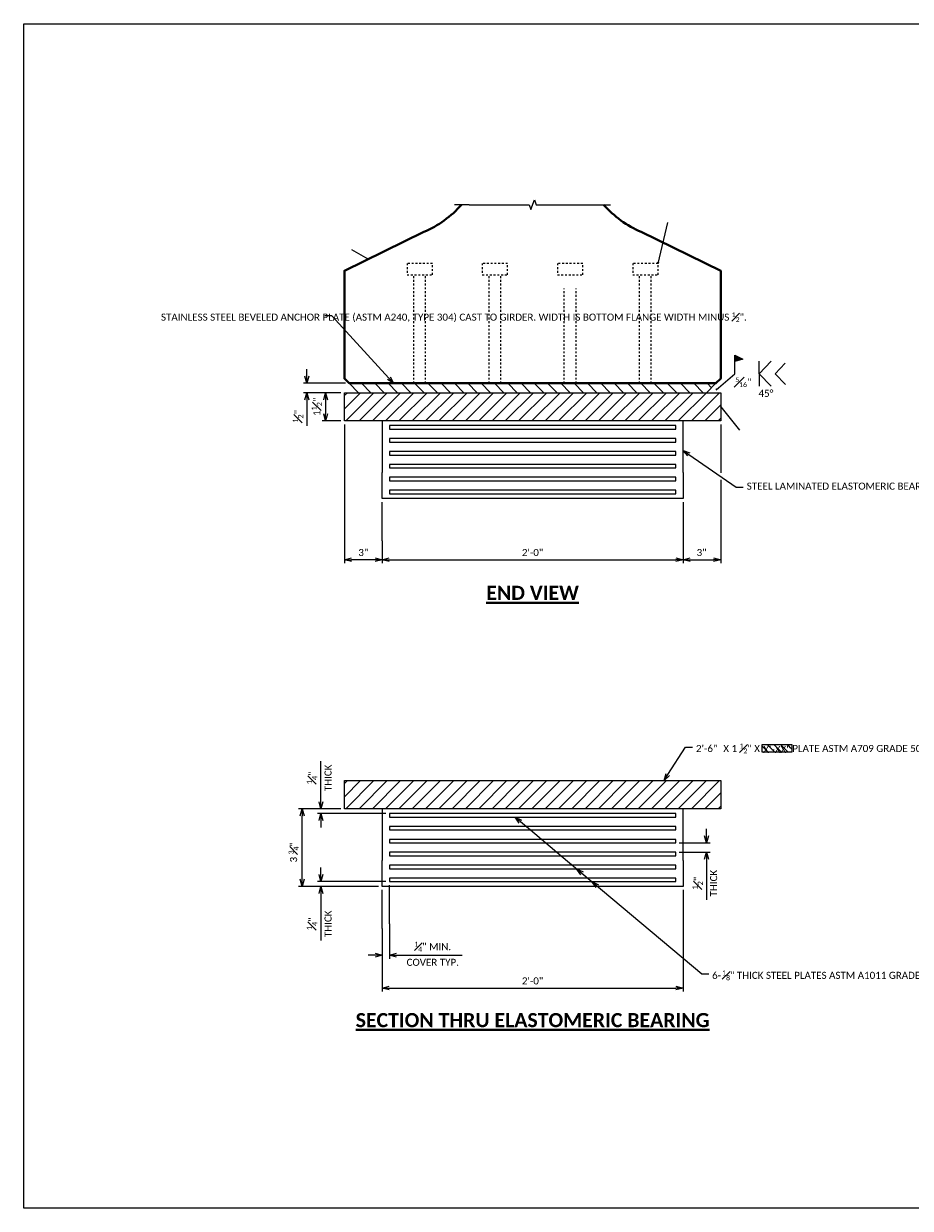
# Model space of a CAD drawing. Extents: x 128 to 282, y -33 to 30.
# Tile 1 of 3: x 128 to 175, y -33 to 30. Entities that reach past the tile are written whole.
import ezdxf
from ezdxf import colors
from ezdxf.entities.mleader import LeaderData, LeaderLine
from ezdxf.enums import TextEntityAlignment as Align
from ezdxf.math import Vec2, Vec3

# ---------------------------------------------------------------- set-up
doc = ezdxf.new("R2010")
doc.units = 0
doc.header["$MEASUREMENT"] = 0
doc.linetypes.add('Wisdot2', pattern=[0.125, 0.0625, -0.0625])
for name, color, linetype, lineweight in [('B_ANNO_BREAK', 7, 'Continuous', 18), ('B_ANNO_DIM', 7, 'Continuous', 18), ('B_ANNO_TEXT_TITLE', 7, 'Continuous', 40), ('B_BRG', 7, 'Continuous', 18), ('B_CONC_GIRD', 50, 'Continuous', 40), ('B_DETAIL_HIDDEN', 7, 'Wisdot2', 25), ('B_STEEL', 92, 'Continuous', 18)]:
    doc.layers.add(name, color=color, linetype=linetype, lineweight=lineweight)
doc.layers.add('B_ANNO_DESIGN_NOTES', color=1, linetype='Continuous', lineweight=18, true_color=0xff0000)
doc.layers.add('B_ANNO_NOPLOT', color=47, linetype='Continuous', lineweight=18, plot=False)
doc.styles.add('Annotative', font='calibri.ttf', dxfattribs={"height": 0.0625})
doc.styles.get("Standard").update_dxf_attribs({"font": 'calibri.ttf'})
doc.styles.add('Title', font='calibrib.ttf', dxfattribs={"height": 0.125})
doc.dimstyles.new('Annotative', dxfattribs={"dimscale": 0, "dimtxt": 0.0625, "dimasz": 0.0625, "dimexe": 0.03125, "dimexo": 0.03125, "dimgap": 0.03125, "dimtad": 1, "dimdec": 3, "dimzin": 3, "dimdsep": 46, "dimlunit": 4, "dimtxsty": 'Standard', "dimblk": 'OPEN30', "dimcen": 0.03125, "dimaunit": 1, "dimadec": 0, "dimazin": 3, "dimtfac": 0.75, "dimtdec": 3, "dimtofl": 0, "dimtmove": 0, "dimatfit": 3, "dimldrblk": 'OPEN30', "dimfxl": 1, "dimtfill": 1, "dimfrac": 1, "dimtolj": 1, "dimtzin": 0, "dimarcsym": 0})

# ---------------------------------------------------------------- blocks, each defined once
blk = doc.blocks.new('_Open30')
at = {"color": 0, "linetype": 'ByBlock', "lineweight": -2}
for p, q in [((-1, 0.27), (0, 0)), ((0, 0), (-1, -0.27)), ((0, 0), (-1, 0))]:
    blk.add_line(p, q, dxfattribs=at)
blk = doc.blocks.new('*D90')
at = {"layer": 'B_ANNO_DIM', "color": 0, "lineweight": -2, "transparency": 16777216}
for p, q in [((37.067, 41.688), (37.067, 39.114)), ((37.067, 38.739), (37.067, 34.308)), ((35.063, 35.5), (35.063, 34.308)), ((35.438, 34.496), (36.692, 34.496))]:
    blk.add_line(p, q, dxfattribs=at)
at = {"layer": 'Defpoints', "color": 0, "transparency": 16777216}
for p in [(37.067, 41.875), (35.063, 35.687, -0.842), (37.067, 34.496)]:
    blk.add_point(p, dxfattribs=at)
at = {"layer": 'B_ANNO_DIM', "color": 0, "lineweight": -2, "transparency": 16777216, "xscale": 0.3749999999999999, "yscale": 0.3749999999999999, "zscale": 0.3749999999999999, "rotation": 180}
blk.add_blockref('_Open30', (35.063, 34.496), dxfattribs=at)
at = {"layer": 'B_ANNO_DIM', "color": 0, "lineweight": -2, "transparency": 16777216, "xscale": 0.3749999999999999, "yscale": 0.3749999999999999, "zscale": 0.3749999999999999}
blk.add_blockref('_Open30', (37.067, 34.496), dxfattribs=at)
at = {"layer": 'B_ANNO_DIM', "color": 0, "transparency": 16777216, "insert": (36.053, 34.875), "char_height": 0.375, "attachment_point": 5, "bg_fill": 3, "box_fill_scale": 1.25, "bg_fill_color": 256, "bg_fill_true_color": 13158600, "bg_fill_transparency": 0}
blk.add_mtext('\\A1;3"', dxfattribs=at)
blk = doc.blocks.new('*D76')
at = {"layer": 'B_ANNO_DIM', "color": 0, "lineweight": -2, "transparency": 16777216}
for p, q in [((17.059, 41.688), (17.059, 34.308)), ((19.063, 35.5), (19.063, 34.308)), ((18.688, 34.496), (17.434, 34.496))]:
    blk.add_line(p, q, dxfattribs=at)
at = {"layer": 'Defpoints', "color": 0, "transparency": 16777216}
for p in [(17.059, 41.875), (19.063, 35.687, -0.842), (17.059, 34.496)]:
    blk.add_point(p, dxfattribs=at)
at = {"layer": 'B_ANNO_DIM', "color": 0, "lineweight": -2, "transparency": 16777216, "xscale": 0.3749999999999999, "yscale": 0.3749999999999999, "zscale": 0.3749999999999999, "rotation": 180}
blk.add_blockref('_Open30', (17.059, 34.496), dxfattribs=at)
at = {"layer": 'B_ANNO_DIM', "color": 0, "lineweight": -2, "transparency": 16777216, "xscale": 0.3749999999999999, "yscale": 0.3749999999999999, "zscale": 0.3749999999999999}
blk.add_blockref('_Open30', (19.063, 34.496), dxfattribs=at)
at = {"layer": 'B_ANNO_DIM', "color": 0, "transparency": 16777216, "insert": (18.061, 34.875), "char_height": 0.375, "attachment_point": 5, "bg_fill": 3, "box_fill_scale": 1.25, "bg_fill_color": 256, "bg_fill_true_color": 13158600, "bg_fill_transparency": 0}
blk.add_mtext('\\A1;3"', dxfattribs=at)
blk = doc.blocks.new('*D121')
at = {"layer": 'B_ANNO_DIM', "color": 0, "lineweight": -2, "transparency": 16777216}
for p, q in [((15.809, 17.748), (15.809, 18.123)), ((19.259, 17.373), (15.622, 17.373)), ((18.876, 17.123), (15.622, 17.123)), ((15.809, 16.748), (15.809, 14.241))]:
    blk.add_line(p, q, dxfattribs=at)
at = {"layer": 'Defpoints', "color": 0, "transparency": 16777216}
for p in [(15.809, 17.373), (19.063, 17.123, -1.324), (19.447, 17.373, -2.166)]:
    blk.add_point(p, dxfattribs=at)
at = {"layer": 'B_ANNO_DIM', "color": 0, "lineweight": -2, "transparency": 16777216, "xscale": 0.375, "yscale": 0.375, "zscale": 0.375}
for p, rotation in [((15.809, 17.373), 270), ((15.809, 17.123), 90)]:
    blk.add_blockref('_Open30', p, dxfattribs=dict(at, rotation=rotation))
at = {"layer": 'B_ANNO_DIM', "color": 0, "transparency": 16777216, "insert": (15.339, 15.133), "char_height": 0.375, "attachment_point": 5, "rotation": 90, "bg_fill": 3, "box_fill_scale": 1.25, "bg_fill_color": 256, "bg_fill_true_color": 13158600, "bg_fill_transparency": 0}
blk.add_mtext('\\A1;{\\H1x;{\\H0.75x;\\S1#4;}"\\H1x;', dxfattribs=at)
at = {"layer": 'B_ANNO_DIM', "color": 0, "transparency": 16777216, "insert": (16.188, 15.133), "char_height": 0.375, "attachment_point": 5, "rotation": 90, "bg_fill": 3, "box_fill_scale": 1.25, "bg_fill_color": 256, "bg_fill_true_color": 13158600, "bg_fill_transparency": 0}
blk.add_mtext('\\A1;THICK}', dxfattribs=at)
blk = doc.blocks.new('*D119')
at = {"layer": 'B_ANNO_DIM', "color": 0, "lineweight": -2, "transparency": 16777216}
for p, q in [((16.872, 21.248), (14.622, 21.248)), ((14.809, 17.498), (14.809, 20.873)), ((18.876, 17.123), (14.622, 17.123))]:
    blk.add_line(p, q, dxfattribs=at)
at = {"layer": 'Defpoints', "color": 0, "transparency": 16777216}
for p in [(14.809, 21.248), (17.059, 21.248), (19.063, 17.123, -1.324)]:
    blk.add_point(p, dxfattribs=at)
at = {"layer": 'B_ANNO_DIM', "color": 0, "lineweight": -2, "transparency": 16777216, "xscale": 0.375, "yscale": 0.375, "zscale": 0.375}
for p, rotation in [((14.809, 21.248), 90), ((14.809, 17.123), 270)]:
    blk.add_blockref('_Open30', p, dxfattribs=dict(at, rotation=rotation))
at = {"layer": 'B_ANNO_DIM', "color": 0, "transparency": 16777216, "insert": (14.353, 18.934), "char_height": 0.375, "attachment_point": 5, "rotation": 90, "bg_fill": 3, "box_fill_scale": 1.25, "bg_fill_color": 256, "bg_fill_true_color": 13158600, "bg_fill_transparency": 0}
blk.add_mtext('\\A1;3 {\\H0.7x;\\S3#4;}"', dxfattribs=at)
blk = doc.blocks.new('*D133')
at = {"layer": 'B_ANNO_DIM', "color": 0, "lineweight": -2, "transparency": 16777216}
for p, q in [((15.059, 44.25), (15.059, 44.625)), ((17.122, 43.875), (14.872, 43.875)), ((16.872, 43.375), (14.872, 43.375)), ((15.059, 43), (15.059, 41.611))]:
    blk.add_line(p, q, dxfattribs=at)
at = {"layer": 'Defpoints', "color": 0, "transparency": 16777216}
for p in [(17.309, 43.875), (15.059, 43.375), (17.059, 43.375)]:
    blk.add_point(p, dxfattribs=at)
at = {"layer": 'B_ANNO_DIM', "color": 0, "lineweight": -2, "transparency": 16777216, "xscale": 0.375, "yscale": 0.375, "zscale": 0.375}
for p, rotation in [((15.059, 43.875), 270), ((15.059, 43.375), 90)]:
    blk.add_blockref('_Open30', p, dxfattribs=dict(at, rotation=rotation))
at = {"layer": 'B_ANNO_DIM', "color": 0, "transparency": 16777216, "insert": (14.589, 42.118), "char_height": 0.375, "attachment_point": 5, "rotation": 90, "bg_fill": 3, "box_fill_scale": 1.25, "bg_fill_color": 256, "bg_fill_true_color": 13158600, "bg_fill_transparency": 0}
blk.add_mtext('\\A1;{\\H0.75x;\\S1#2;}"', dxfattribs=at)
blk = doc.blocks.new('*D15')
at = {"layer": 'B_ANNO_DIM', "color": 0, "lineweight": -2, "transparency": 16777216}
for p, q in [((16.872, 43.375), (15.872, 43.375)), ((16.059, 43), (16.059, 42.25)), ((16.872, 41.875), (15.872, 41.875))]:
    blk.add_line(p, q, dxfattribs=at)
at = {"layer": 'Defpoints', "color": 0, "transparency": 16777216}
for p in [(17.059, 43.375), (16.059, 41.875), (17.059, 41.875)]:
    blk.add_point(p, dxfattribs=at)
at = {"layer": 'B_ANNO_DIM', "color": 0, "lineweight": -2, "transparency": 16777216, "xscale": 0.375, "yscale": 0.375, "zscale": 0.375}
for p, rotation in [((16.059, 43.375), 90), ((16.059, 41.875), 270)]:
    blk.add_blockref('_Open30', p, dxfattribs=dict(at, rotation=rotation))
at = {"layer": 'B_ANNO_DIM', "color": 0, "transparency": 16777216, "insert": (15.589, 42.625), "char_height": 0.375, "attachment_point": 5, "rotation": 90}
blk.add_mtext('\\A1;1{\\H0.75x;\\S1#2;}"', dxfattribs=at)
blk = doc.blocks.new('*D13')
at = {"layer": 'B_ANNO_DIM', "color": 0, "lineweight": -2, "transparency": 16777216}
for p, q in [((19.447, 15.123), (19.447, 13.275)), ((18.688, 13.462), (18.313, 13.462)), ((19.822, 13.462), (23.314, 13.462))]:
    blk.add_line(p, q, dxfattribs=at)
at = {"layer": 'Defpoints', "color": 0, "transparency": 16777216}
for p in [(19.447, 15.31, 0.842), (19.063, 13.462), (19.063, 13.462)]:
    blk.add_point(p, dxfattribs=at)
at = {"layer": 'B_ANNO_DIM', "color": 0, "lineweight": -2, "transparency": 16777216, "xscale": 0.375, "yscale": 0.375, "zscale": 0.375}
blk.add_blockref('_Open30', (19.063, 13.462), dxfattribs=at)
at = {"layer": 'B_ANNO_DIM', "color": 0, "lineweight": -2, "transparency": 16777216, "xscale": 0.375, "yscale": 0.375, "zscale": 0.375, "rotation": 180}
blk.add_blockref('_Open30', (19.447, 13.462), dxfattribs=at)
at = {"layer": 'B_ANNO_DIM', "color": 0, "transparency": 16777216, "insert": (21.755, 13.914), "char_height": 0.375, "attachment_point": 5, "bg_fill": 3, "box_fill_scale": 1.25, "bg_fill_color": 256, "bg_fill_true_color": 13158600, "bg_fill_transparency": 0}
blk.add_mtext('\\A1;{\\H0.7x;\\S1#4;\\H1.42857x;" MIN.', dxfattribs=at)
at = {"layer": 'B_ANNO_DIM', "color": 0, "transparency": 16777216, "insert": (21.755, 13.082), "char_height": 0.375, "attachment_point": 5, "bg_fill": 3, "box_fill_scale": 1.25, "bg_fill_color": 256, "bg_fill_true_color": 13158600, "bg_fill_transparency": 0}
blk.add_mtext('\\A1;{\\H1x;COVER TYP.}}', dxfattribs=at)
blk = doc.blocks.new('*D131')
at = {"layer": 'B_ANNO_DIM', "color": 0, "lineweight": -2, "transparency": 16777216}
for p, q in [((19.063, 14.873), (19.063, 11.525)), ((35.063, 14.873), (35.063, 11.525)), ((19.438, 11.712), (34.688, 11.712))]:
    blk.add_line(p, q, dxfattribs=at)
at = {"layer": 'Defpoints', "color": 0, "transparency": 16777216}
for p in [(19.063, 15.06, -1.49), (35.063, 15.06, -1.49), (35.063, 11.712)]:
    blk.add_point(p, dxfattribs=at)
at = {"layer": 'B_ANNO_DIM', "color": 0, "lineweight": -2, "transparency": 16777216, "xscale": 0.375, "yscale": 0.375, "zscale": 0.375, "rotation": 180}
blk.add_blockref('_Open30', (19.063, 11.712), dxfattribs=at)
at = {"layer": 'B_ANNO_DIM', "color": 0, "lineweight": -2, "transparency": 16777216, "xscale": 0.375, "yscale": 0.375, "zscale": 0.375}
blk.add_blockref('_Open30', (35.063, 11.712), dxfattribs=at)
blk = doc.blocks.new('*D12')
at = {"layer": 'B_ANNO_DIM', "color": 0, "lineweight": -2, "transparency": 16777216}
for p, q in [((15.809, 21.623), (15.809, 23.781)), ((16.872, 21.248), (15.622, 21.248)), ((19.259, 20.998), (15.622, 20.998)), ((15.809, 20.623), (15.809, 20.248))]:
    blk.add_line(p, q, dxfattribs=at)
at = {"layer": 'Defpoints', "color": 0, "transparency": 16777216}
for p in [(15.809, 21.248), (17.059, 21.248), (19.447, 20.998)]:
    blk.add_point(p, dxfattribs=at)
at = {"layer": 'B_ANNO_DIM', "color": 0, "lineweight": -2, "transparency": 16777216, "xscale": 0.375, "yscale": 0.375, "zscale": 0.375}
for p, rotation in [((15.809, 21.248), 270), ((15.809, 20.998), 90)]:
    blk.add_blockref('_Open30', p, dxfattribs=dict(at, rotation=rotation))
at = {"layer": 'B_ANNO_DIM', "color": 0, "transparency": 16777216, "insert": (15.339, 22.89), "char_height": 0.375, "attachment_point": 5, "rotation": 90, "bg_fill": 3, "box_fill_scale": 1.25, "bg_fill_color": 256, "bg_fill_true_color": 13158600, "bg_fill_transparency": 0}
blk.add_mtext('\\A1;{\\H0.75x;\\S1#4;}"', dxfattribs=at)
at = {"layer": 'B_ANNO_DIM', "color": 0, "transparency": 16777216, "insert": (16.188, 22.89), "char_height": 0.375, "attachment_point": 5, "rotation": 90, "bg_fill": 3, "box_fill_scale": 1.25, "bg_fill_color": 256, "bg_fill_true_color": 13158600, "bg_fill_transparency": 0}
blk.add_mtext('\\A1;THICK', dxfattribs=at)
blk = doc.blocks.new('*D11')
at = {"layer": 'B_ANNO_DIM', "color": 0, "lineweight": -2, "transparency": 16777216}
for p, q in [((19.063, 35.5), (19.063, 34.308)), ((35.063, 35.5), (35.063, 34.308)), ((19.438, 34.496), (34.688, 34.496))]:
    blk.add_line(p, q, dxfattribs=at)
at = {"layer": 'Defpoints', "color": 0, "transparency": 16777216}
for p in [(19.063, 35.687), (35.063, 35.687), (35.063, 34.496)]:
    blk.add_point(p, dxfattribs=at)
at = {"layer": 'B_ANNO_DIM', "color": 0, "lineweight": -2, "transparency": 16777216, "xscale": 0.375, "yscale": 0.375, "zscale": 0.375, "rotation": 180}
blk.add_blockref('_Open30', (19.063, 34.496), dxfattribs=at)
at = {"layer": 'B_ANNO_DIM', "color": 0, "lineweight": -2, "transparency": 16777216, "xscale": 0.375, "yscale": 0.375, "zscale": 0.375}
blk.add_blockref('_Open30', (35.063, 34.496), dxfattribs=at)
blk = doc.blocks.new('*D9')
at = {"layer": 'B_ANNO_DIM', "color": 0, "lineweight": -2, "transparency": 16777216}
for p, q in [((36.313, 19.81), (36.313, 20.185)), ((34.866, 19.435), (36.501, 19.435)), ((34.866, 18.935), (36.501, 18.935)), ((36.313, 18.56), (36.313, 16.402))]:
    blk.add_line(p, q, dxfattribs=at)
at = {"layer": 'Defpoints', "color": 0, "transparency": 16777216}
for p in [(34.679, 19.435), (34.679, 18.935), (36.313, 19.435)]:
    blk.add_point(p, dxfattribs=at)
at = {"layer": 'B_ANNO_DIM', "color": 0, "lineweight": -2, "transparency": 16777216, "xscale": 0.375, "yscale": 0.375, "zscale": 0.375}
for p, rotation in [((36.313, 19.435), 270), ((36.313, 18.935), 90)]:
    blk.add_blockref('_Open30', p, dxfattribs=dict(at, rotation=rotation))
at = {"layer": 'B_ANNO_DIM', "color": 0, "transparency": 16777216, "insert": (35.843, 17.293), "char_height": 0.375, "attachment_point": 5, "rotation": 90, "bg_fill": 3, "box_fill_scale": 1.25, "bg_fill_color": 256, "bg_fill_true_color": 13158600, "bg_fill_transparency": 0}
blk.add_mtext('\\A1;{\\H1x;{\\H0.75x;\\S1#2;}"\\H1x;', dxfattribs=at)
at = {"layer": 'B_ANNO_DIM', "color": 0, "transparency": 16777216, "insert": (36.692, 17.293), "char_height": 0.375, "attachment_point": 5, "rotation": 90, "bg_fill": 3, "box_fill_scale": 1.25, "bg_fill_color": 256, "bg_fill_true_color": 13158600, "bg_fill_transparency": 0}
blk.add_mtext('\\A1;THICK}', dxfattribs=at)
blk = doc.blocks.new('_None')
blk = doc.blocks.new('*U60')
at = {"layer": 'B_STEEL'}
h = blk.add_hatch(dxfattribs=at)
h.set_pattern_fill('ANSI31', color=256, scale=4, angle=90)
h.set_pattern_definition([(135, (27.0632, 43.625), (-0.353553, -0.353553), [])])
h.paths.add_polyline_path([(36.8172, 43.875), (17.3092, 43.875), (17.8092, 43.375), (36.3172, 43.375)])
h = blk.add_hatch(dxfattribs=at)
h.set_pattern_fill('ANSI31', color=256, scale=4)
h.set_pattern_definition([(45, (27.0632, 21.99776), (-0.353553, 0.353553), [])])
h.paths.add_polyline_path([(37.0672, 21.2478), (37.0672, 22.7478), (17.0592, 22.7478), (17.0592, 21.2478)])
at = {"layer": 'B_ANNO_BREAK'}
for p, q in [((23.6882, 53.375, 0.8422), (22.9124, 53.375, 1.6845)), ((30.4382, 53.375, 0.8422), (31.214, 53.375, 1.6845))]:
    blk.add_line(p, q, dxfattribs=at)
at = {"layer": 'B_CONC_GIRD'}
blk.add_lwpolyline([(23.2874, 53.375, -0.1112862), (21.2822, 51.9283), (17.0592, 49.8594), (17.0592, 44.125), (17.3092, 43.875), (36.8172, 43.875), (37.0672, 44.125), (37.0672, 49.8594), (32.8442, 51.9283, -0.1112862), (30.839, 53.375, -0.1112862)], format="xyb", dxfattribs=at)
at = {"layer": 'B_DETAIL_HIDDEN'}
for p, q in [((20.7502, 43.875), (20.7502, 49.65)), ((21.3752, 43.875), (21.3752, 49.65)), ((24.7502, 43.875), (24.7502, 49.65)), ((25.3752, 43.875), (25.3752, 49.65)), ((32.7502, 43.875), (32.7502, 49.65)), ((33.3752, 43.875), (33.3752, 49.65)), ((28.7502, 43.875), (28.7502, 48.915)), ((29.3752, 43.875), (29.3752, 48.915))]:
    blk.add_line(p, q, dxfattribs=at)
for points in [[(20.3902, 49.65), (21.7352, 49.65), (21.7352, 50.25), (20.3902, 50.25)], [(24.3902, 49.65), (25.7352, 49.65), (25.7352, 50.25), (24.3902, 50.25)], [(28.3902, 49.65), (29.7352, 49.65), (29.7352, 50.25), (28.3902, 50.25)], [(32.3902, 49.65), (33.7352, 49.65), (33.7352, 50.25), (32.3902, 50.25)]]:
    blk.add_lwpolyline(points, close=True, dxfattribs=at)
at = {"layer": 'B_STEEL'}
for points in [[(17.8092, 43.375), (36.3172, 43.375), (36.8172, 43.875), (17.3092, 43.875)], [(37.0672, 21.2478), (17.0592, 21.2478), (17.0592, 22.7478), (37.0672, 22.7478)]]:
    blk.add_lwpolyline(points, close=True, dxfattribs=at)
at = {"layer": 'B_ANNO_DIM', "char_height": 0.375, "line_spacing_factor": 0.8, "style": 'Annotative'}
for s, insert, attachment_point in [('2\'-0" ', (27.0632, 34.8753), 5), ('2\'-6"', (35.7538, 24.6417), 1), ('2\'-0" ', (27.0632, 12.0917), 5)]:
    blk.add_mtext(s, dxfattribs=dict(at, insert=insert, attachment_point=attachment_point))
at = {"layer": 'B_ANNO_DIM'}
dim = blk.add_linear_dim(base=(17.0592, 34.4957), p1=(19.0632, 35.6875, -0.8422), p2=(17.0592, 41.875), text='3"', dimstyle='Annotative', override={"dimtxt": 0.0625, "dimasz": 0.0625, "dimexe": 0.03125, "dimexo": 0.03125, "dimgap": 0.03125, "dimcen": 0.03125}, dxfattribs=at)
dim.commit()
dim.dimension.update_dxf_attribs({"geometry": '*D76', "text_midpoint": (18.0612, 34.8753)})
for points in [[(33.7352, 50.25), (34.2545, 52.4348)], [(18.3139, 50.4741), (17.4454, 50.9698)], [(36.8302, 43.5329), (37.8263, 44.3871)], [(37.0672, 42.625), (38.0672, 41.3796)]]:
    blk.add_leader(points, dimstyle='Annotative', override={"dimscale": 0}, dxfattribs=at)
ml = blk.add_multileader_mtext('Standard', dxfattribs=at)
ml.set_content('\\A1;SPACE EIGHT {\\H0.7x;\\S5#8;}" DIA. X 6{\\H0.7x;\\S3#8;}" LONG STUDS TO CLEAR PRESTRESSING STRANDS', color=256)
ml.set_leader_properties()
ml.set_arrow_properties(name='OPEN30')
ml.build(insert=Vec2(0, 0))
ml.multileader.update_dxf_attribs({"dogleg_length": 0.0625, "arrow_head_size": 0.375, "scale": 6})
ctx = ml.context
ctx.base_point, ctx.scale, ctx.char_height, ctx.arrow_head_size, ctx.landing_gap_size, ctx.plane_origin = Vec3(34.6295, 52.4348, 0.8422), 6, 0.375, 0.375, 0.1875, Vec3(33.7352, 50.25, 0.8422)
notes = []
notes.append((ctx, [(0, (1, 1, 0), (34.2545, 52.4348, 0.8422), (1, 0), 0.375, [(0, [(34.2545, 52.4348, 0.8422)], 0, [])])]))
ctx.mtext.insert, ctx.mtext.width, ctx.mtext.flow_direction = Vec3(34.817, 52.6251, 0.8422), 10.321758, 5
for ctx, leaders in notes:
    for number, flags, end, landing, length, lines in leaders:
        leader = LeaderData()
        leader.index, (leader.has_last_leader_line, leader.has_dogleg_vector, leader.attachment_direction) = number, flags
        leader.last_leader_point, leader.dogleg_vector, leader.dogleg_length = Vec3(end), Vec3(landing), length
        for number, points, colour, breaks in lines:
            line = LeaderLine()
            line.index, line.vertices, line.color, line.breaks = number, Vec3.list(points), colors.encode_raw_color(colour), breaks
            leader.lines.append(line)
        ctx.leaders.append(leader)
at = {"layer": 'B_STEEL'}
h = blk.add_hatch(dxfattribs=at)
h.set_pattern_fill('ANSI31', color=256, scale=4)
h.set_pattern_definition([(45, (27.0632, 42.625), (-0.353553, 0.353553), [])])
h.paths.add_polyline_path([(37.0672, 41.875), (37.0672, 43.375), (17.0592, 43.375), (17.0592, 41.875)])
at = {"layer": 'B_ANNO_NOPLOT', "flags": 128}
blk.add_lwpolyline([(0, 0), (0, 63), (80.9819, 63), (80.9819, 59.7138), (94.5, 59.7138), (94.5, 10.1249), (79.1427, 10.1249), (79.1427, 0)], close=True, dxfattribs=at)
at = {"layer": 'B_STEEL'}
blk.add_lwpolyline([(37.0672, 41.875), (17.0592, 41.875), (17.0592, 43.375), (37.0672, 43.375)], close=True, dxfattribs=at)
at = {"layer": 'B_ANNO_DIM'}
dim = blk.add_linear_dim(base=(37.0672, 34.4957), p1=(35.0632, 35.6875, -0.8422), p2=(37.0672, 41.875), text='3"', dimstyle='Annotative', override={"dimtxt": 0.0625, "dimasz": 0.0625, "dimexe": 0.03125, "dimexo": 0.03125, "dimgap": 0.03125, "dimcen": 0.03125}, dxfattribs=at)
dim.commit()
dim.dimension.update_dxf_attribs({"geometry": '*D90', "text_midpoint": (36.0532, 34.4957), "dimtype": 160})
blk = doc.blocks.new('*U116')
at = {"layer": 'B_ANNO_DIM'}
for p, q in [((19.0632, 35.5), (19.0632, 37.5625)), ((35.0632, 37.5625), (35.0632, 35.5)), ((19.4465, 15.1228), (19.4465, 17.1853)), ((19.0632, 14.8728), (19.0632, 16.9353)), ((35.0632, 16.9353), (35.0632, 14.8728))]:
    blk.add_line(p, q, dxfattribs=at)
at = {"layer": 'B_BRG'}
blk.add_lwpolyline([(35.0632, 39.125), (35.0632, 37.75), (19.0632, 37.75), (19.0632, 39.125)], dxfattribs=at)
for points in [[(19.4465, 38.875), (19.4465, 38.6875), (34.6785, 38.6875), (34.6785, 38.875)], [(19.4465, 38.1875), (19.4465, 38), (34.6785, 38), (34.6785, 38.1875)]]:
    blk.add_lwpolyline(points, close=True, dxfattribs=at)
at = {"layer": 'B_ANNO_DIM', "xscale": 0.375, "yscale": 0.375, "zscale": 0.375, "rotation": 139.941086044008}
for p in [(29.3997, 18.0603), (30.2173, 17.3728)]:
    blk.add_blockref('_Open30', p, dxfattribs=at)
at = {"layer": 'B_ANNO_DIM', "style": 'Annotative'}
blk.add_text('6-', height=0.375, dxfattribs=at).set_placement((36.609, 12.1995))
at = {"layer": 'B_ANNO_DIM'}
dim = blk.add_linear_dim(base=(15.8092, 17.3728), p1=(19.0632, 17.1228, -1.3235), p2=(19.4465, 17.3728, -2.1658), angle=90, text='{\\H1x;<>\\H1x;\\XTHICK}', dimstyle='Annotative', dxfattribs=at)
dim.commit()
dim.dimension.update_dxf_attribs({"geometry": '*D121', "text_midpoint": (15.8092, 15.1328), "dimtype": 160})
at = {"layer": 'B_BRG'}
for points in [[(19.4465, 18.2478), (19.4465, 18.0603), (34.6785, 18.0603), (34.6785, 18.2478)], [(19.4465, 17.5603), (19.4465, 17.3728), (34.6785, 17.3728), (34.6785, 17.5603)]]:
    blk.add_lwpolyline(points, close=True, dxfattribs=at)
at = {"layer": 'B_ANNO_DIM'}
dim = blk.add_linear_dim(base=(14.8092, 21.2478), p1=(19.0632, 17.1228, -1.3235), p2=(17.0592, 21.2478), angle=90, text='3 {\\H0.7x;\\S3#4;}"', dimstyle='Annotative', dxfattribs=at)
dim.commit()
dim.dimension.update_dxf_attribs({"geometry": '*D119', "text_midpoint": (14.8092, 18.9336), "dimtype": 160})
at = {"layer": 'B_ANNO_NOPLOT', "flags": 128}
blk.add_lwpolyline([(0, 0), (0, 63), (80.9819, 63), (80.9819, 59.7138), (94.5, 59.7138), (94.5, 10.1249), (79.1427, 10.1249), (79.1427, 0)], close=True, dxfattribs=at)
at = {"layer": 'B_BRG'}
blk.add_lwpolyline([(35.0632, 18.4978), (35.0632, 17.1228), (19.0632, 17.1228), (19.0632, 18.4978)], dxfattribs=at)
blk = doc.blocks.new('INS_BRELASPG_BASE')
at = {"layer": 'B_ANNO_DESIGN_NOTES'}
h = blk.add_hatch(dxfattribs=at)
h.set_pattern_fill('ANSI31', color=256, scale=2, angle=90)
h.set_pattern_definition([(135, (47.79716, 27.38448), (-0.176777, -0.176777), [])])
h.paths.add_polyline_path([(40.8436, 24.2621), (40.8436, 24.6629), (39.2723, 24.6629), (39.2723, 24.2621)])
at = {"layer": 'B_ANNO_DIM'}
h = blk.add_hatch(color=256, dxfattribs=at)
h.dxf.hatch_style = 1
h.paths.add_polyline_path([(37.8263, 45.3686), (37.8263, 45.0282), (38.2438, 45.1638)])
at = {"layer": 'B_ANNO_BREAK', "linetype": 'Continuous', "flags": 128}
blk.add_lwpolyline([(23.6882, 53.375), (26.8757, 53.375), (26.9694, 53.1174), (27.1569, 53.6326), (27.2507, 53.375), (30.4382, 53.375)], dxfattribs=at)
at = {"layer": 'B_ANNO_DESIGN_NOTES'}
blk.add_lwpolyline([(39.2723, 24.6629), (40.8436, 24.6629), (40.8436, 24.2621), (39.2723, 24.2621)], close=True, dxfattribs=at)
at = {"layer": 'B_ANNO_DIM'}
for p, q in [((37.8263, 44.3871), (37.8263, 45.3687)), ((39.1191, 44.3871), (39.1191, 45.0566)), ((39.7597, 45.0566), (39.1191, 44.3871)), ((39.7597, 43.7171), (39.1191, 44.3871)), ((39.1191, 44.3871), (39.1191, 43.7171)), ((40.5058, 43.8132), (39.9591, 44.3871))]:
    blk.add_line(p, q, dxfattribs=at)
at = {"layer": 'B_ANNO_DIM', "flags": 128}
blk.add_lwpolyline([(37.8263, 45.3686), (38.2438, 45.1638), (37.8263, 45.0282)], close=True, dxfattribs=at)
blk.add_lwpolyline([(40.4892, 44.9448), (39.9574, 44.3871)], dxfattribs=at)
at = {"layer": 'B_ANNO_NOPLOT', "flags": 128}
blk.add_lwpolyline([(0, 0), (0, 63), (80.9819, 63), (80.9819, 59.7138), (94.5, 59.7138), (94.5, 10.1249), (79.1427, 10.1249), (79.1427, 0)], close=True, dxfattribs=at)
at = {"layer": 'B_BRG'}
for points in [[(19.0632, 41.875), (19.0632, 39.125)], [(35.0632, 39.125), (35.0632, 41.875)]]:
    blk.add_lwpolyline(points, dxfattribs=at)
for points in [[(19.4465, 41.4375), (34.6785, 41.4375), (34.6785, 41.625), (19.4465, 41.625)], [(19.4465, 40.75), (34.6785, 40.75), (34.6785, 40.9375), (19.4465, 40.9375)], [(19.4465, 40.0625), (34.6785, 40.0625), (34.6785, 40.25), (19.4465, 40.25)], [(34.6785, 39.5625), (19.4465, 39.5625), (19.4465, 39.375), (34.6785, 39.375)]]:
    blk.add_lwpolyline(points, close=True, dxfattribs=at)
at = {"layer": 'B_ANNO_DIM', "char_height": 0.375, "attachment_point": 1, "line_spacing_factor": 0.8, "style": 'Annotative'}
for s, insert in [('\\A1;{\\H0.7x;\\S5#16;}"', (37.8433, 44.2016)), ('45°', (39.0781, 43.5286))]:
    blk.add_mtext(s, dxfattribs=dict(at, insert=insert))
at = {"layer": 'B_ANNO_DIM'}
for tag, p in [('WDTH1', (70.2128, 54.0031)), ('WDTH2', (40.058, 24.1035))]:
    blk.add_attdef(tag, text='', height=0.375, dxfattribs=at).set_placement(p, align=Align.BOTTOM_CENTER)
at = {"layer": 'B_ANNO_TEXT_TITLE', "char_height": 0.75, "attachment_point": 8, "line_spacing_factor": 0.8, "style": 'Title'}
for s, insert in [('{\\LEND VIEW}', (27.0632, 32.3576)), ('{\\LSECTION THRU ELASTOMERIC BEARING}', (27.0632, 9.625))]:
    blk.add_mtext(s, dxfattribs=dict(at, insert=insert))
at = {"layer": 'B_ANNO_DIM'}
dim = blk.add_linear_dim(base=(35.0632, 34.4957), p1=(19.0632, 35.6875), p2=(35.0632, 35.6875), text=' ', dimstyle='Annotative', dxfattribs=at)
dim.commit()
dim.dimension.update_dxf_attribs({"geometry": '*D11', "text_midpoint": (27.0632, 34.4957), "dimtype": 128})
ml = blk.add_multileader_mtext('Standard', dxfattribs=at)
ml.set_content('PRESTRESSED GIRDERS', color=256)
ml.set_leader_properties()
ml.set_arrow_properties(name='NONE')
ml.build(insert=Vec2(0, 0))
ml.multileader.update_dxf_attribs({"dogleg_length": 0.125, "arrow_head_size": 0.375, "scale": 6})
ctx = ml.context
ctx.base_point, ctx.scale, ctx.char_height, ctx.arrow_head_size, ctx.landing_gap_size, ctx.plane_origin = Vec3(10.8936, 50.9698, 0.8422), 6, 0.375, 0.375, 0.375, Vec3(23.579, 50.9753, 0.8422)
notes = []
notes.append((ctx, [(0, (1, 1, 0), (17.4454, 50.9698, 0.8422), (-1, 0), 0.375, [(0, [(17.4454, 50.9698, 0.8422)], 0, [])])]))
ctx.mtext.insert, ctx.mtext.flow_direction = Vec3(11.2686, 51.16, 0.8422), 5
ml = blk.add_multileader_mtext('Standard', dxfattribs=at)
ml.set_content('USE E309 ELECTRODE', color=256)
ml.set_leader_properties()
ml.set_arrow_properties(name='NONE')
ml.build(insert=Vec2(0, 0))
ml.multileader.update_dxf_attribs({"text_left_attachment_type": 2, "dogleg_length": 0.0625, "arrow_head_size": 0.375, "scale": 6})
ctx = ml.context
ctx.base_point, ctx.scale, ctx.char_height, ctx.arrow_head_size, ctx.landing_gap_size, ctx.plane_origin = Vec3(39.9591, 44.3871, 1.6845), 6, 0.375, 0.375, 0.75, Vec3(36.7967, 43.4786, 1.6845)
ctx.left_attachment = 2
notes.append((ctx, [(0, (1, 1, 0), (39.6241, 44.3871, 1.6845), (1, 0), 0.335, [(0, [(37.8263, 44.3871, 1.6845), (37.8263, 44.3871, 1.6845)], 0, [])])]))
ctx.mtext.insert, ctx.mtext.width, ctx.mtext.flow_direction = Vec3(40.7091, 44.8936, 1.6845), 2.434526, 5
ml = blk.add_multileader_mtext('Standard', dxfattribs=at)
ml.set_content('STEEL PLATE (ASTM A709 GRADE 50W OR A588) NO. 6 BLAST VULCANIZE PLATE TO ELASTOMERIC PAD.', color=256)
ml.set_leader_properties()
ml.set_arrow_properties(name='NONE')
ml.build(insert=Vec2(0, 0))
ml.multileader.update_dxf_attribs({"dogleg_length": 0.0625, "arrow_head_size": 0.375, "scale": 6})
ctx = ml.context
ctx.base_point, ctx.scale, ctx.char_height, ctx.arrow_head_size, ctx.landing_gap_size, ctx.plane_origin = Vec3(38.4422, 41.3796, 0.8422), 6, 0.375, 0.375, 0.1875, Vec3(39.1353, 41.3796, 0.8422)
notes.append((ctx, [(0, (1, 1, 0), (38.0672, 41.3796, 0.8422), (1, 0), 0.375, [(0, [(38.0672, 41.3796, 0.8422)], 0, [])])]))
ctx.mtext.insert, ctx.mtext.width, ctx.mtext.flow_direction = Vec3(38.6297, 41.5698, 0.8422), 9.288342, 5
ml = blk.add_multileader_mtext('Standard', dxfattribs=at)
ml.set_content('STEEL LAMINATED ELASTOMERIC BEARING (DUROMETER 60 %%P 5)', color=256)
ml.set_leader_properties()
ml.set_arrow_properties(name='OPEN30')
ml.build(insert=Vec2(0, 0))
ml.multileader.update_dxf_attribs({"dogleg_length": 0.0625, "arrow_head_size": 0.375, "scale": 6})
ctx = ml.context
ctx.base_point, ctx.scale, ctx.char_height, ctx.arrow_head_size, ctx.landing_gap_size, ctx.plane_origin = Vec3(38.2655, 38.3585, 0.8422), 6, 0.375, 0.375, 0.1875, Vec3(35.0632, 40.308, 0.8422)
notes.append((ctx, [(0, (1, 1, 0), (37.8905, 38.3585, 0.8422), (1, 0), 0.375, [(0, [(35.0632, 40.308, 0.8422)], 0, [])])]))
ctx.mtext.insert, ctx.mtext.width, ctx.mtext.flow_direction = Vec3(38.453, 38.5958, 0.8422), 8.572451, 5
ml = blk.add_multileader_mtext('Standard', dxfattribs=at)
ml.set_content('\\A1;           X 1 {\\H0.7x;\\S1#2;}" X             PLATE ASTM A709 GRADE 50W OR A588', color=256)
ml.set_leader_properties()
ml.set_arrow_properties(name='OPEN30')
ml.build(insert=Vec2(0, 0))
ml.multileader.update_dxf_attribs({"dogleg_length": 0.0625, "arrow_head_size": 0.375, "scale": 6})
ctx = ml.context
ctx.base_point, ctx.scale, ctx.char_height, ctx.arrow_head_size, ctx.landing_gap_size, ctx.plane_origin = Vec3(35.5663, 24.5281, 0.8422), 6, 0.375, 0.375, 0.1875, Vec3(34.0576, 22.7478, 0.8422)
notes.append((ctx, [(0, (1, 1, 0), (35.1913, 24.5281, 0.8422), (1, 0), 0.375, [(0, [(34.0576, 22.7478, 0.8422)], 0, [])])]))
ctx.mtext.insert, ctx.mtext.width, ctx.mtext.flow_direction = Vec3(35.7538, 24.7183, 0.8422), 8.397651, 5
for ctx, leaders in notes:
    for number, flags, end, landing, length, lines in leaders:
        leader = LeaderData()
        leader.index, (leader.has_last_leader_line, leader.has_dogleg_vector, leader.attachment_direction) = number, flags
        leader.last_leader_point, leader.dogleg_vector, leader.dogleg_length = Vec3(end), Vec3(landing), length
        for number, points, colour, breaks in lines:
            line = LeaderLine()
            line.index, line.vertices, line.color, line.breaks = number, Vec3.list(points), colors.encode_raw_color(colour), breaks
            leader.lines.append(line)
        ctx.leaders.append(leader)
dim = blk.add_linear_dim(base=(15.0592, 43.375), p1=(17.3092, 43.875), p2=(17.0592, 43.375), angle=90, dimstyle='Annotative', dxfattribs=at)
dim.commit()
dim.dimension.update_dxf_attribs({"geometry": '*D133', "text_midpoint": (14.5887, 42.1178)})
dim = blk.add_linear_dim(base=(15.8092, 21.2478), p1=(19.4465, 20.9978), p2=(17.0592, 21.2478), angle=90, text='<>\\XTHICK', dimstyle='Annotative', dxfattribs=at)
dim.commit()
dim.dimension.update_dxf_attribs({"geometry": '*D12', "text_midpoint": (15.8092, 22.8895)})
dim = blk.add_linear_dim(base=(36.3132, 19.4353), p1=(34.6785, 18.9353), p2=(34.6785, 19.4353), angle=90, text='{\\H1x;<>\\H1x;\\XTHICK}', dimstyle='Annotative', dxfattribs=at)
dim.commit()
dim.dimension.update_dxf_attribs({"geometry": '*D9', "text_midpoint": (36.3132, 17.2935), "dimtype": 128})
dim = blk.add_linear_dim(base=(19.0632, 13.462), p1=(19.4465, 15.3103, 0.8422), p2=(19.0632, 13.462), text='{\\H0.7x;\\S1#4;\\H1.42857x;" MIN.\\X{\\H1x;COVER TYP.}}', dimstyle='Annotative', dxfattribs=at)
dim.commit()
dim.dimension.update_dxf_attribs({"geometry": '*D13', "text_midpoint": (21.7554, 13.462), "dimtype": 128})
at = {"layer": 'B_BRG'}
for points in [[(19.0632, 21.2478), (19.0632, 18.4978)], [(35.0632, 18.4978), (35.0632, 21.2478)]]:
    blk.add_lwpolyline(points, dxfattribs=at)
for points in [[(19.4465, 20.8103), (34.6785, 20.8103), (34.6785, 20.9978), (19.4465, 20.9978)], [(19.4465, 20.1228), (34.6785, 20.1228), (34.6785, 20.3103), (19.4465, 20.3103)], [(19.4465, 19.4353), (34.6785, 19.4353), (34.6785, 19.6228), (19.4465, 19.6228)], [(34.6785, 18.9353), (19.4465, 18.9353), (19.4465, 18.7478), (34.6785, 18.7478)]]:
    blk.add_lwpolyline(points, close=True, dxfattribs=at)
at = {"layer": 'B_ANNO_DIM'}
dim = blk.add_linear_dim(base=(16.0592, 41.875), p1=(17.0592, 43.375), p2=(17.0592, 41.875), angle=90, dimstyle='Annotative', override={"dimtfill": 0}, dxfattribs=at)
dim.commit()
dim.dimension.update_dxf_attribs({"geometry": '*D15', "text_midpoint": (15.5887, 42.625)})
dim = blk.add_linear_dim(base=(35.0632, 11.712), p1=(19.0632, 15.0603, -1.4901), p2=(35.0632, 15.0603, -1.4901), text=' ', dimstyle='Annotative', dxfattribs=at)
dim.commit()
dim.dimension.update_dxf_attribs({"geometry": '*D131', "text_midpoint": (27.0632, 11.712), "dimtype": 128})
ml = blk.add_multileader_mtext('Standard', dxfattribs=at)
ml.set_content('\\A1;STAINLESS STEEL BEVELED ANCHOR PLATE (ASTM A240, TYPE 304) CAST TO GIRDER. WIDTH IS BOTTOM FLANGE WIDTH MINUS {\\H0.7x;\\S1#2;}".', color=256)
ml.set_leader_properties()
ml.set_arrow_properties(name='OPEN30')
ml.build(insert=Vec2(0, 0))
ml.multileader.update_dxf_attribs({"dogleg_length": 0.0625, "arrow_head_size": 0.375, "scale": 6})
ctx = ml.context
ctx.base_point, ctx.scale, ctx.char_height, ctx.arrow_head_size, ctx.landing_gap_size, ctx.plane_origin = Vec3(7.1125, 47.4662, 0.8422), 6, 0.375, 0.375, 0.1875, Vec3(19.6716, 43.875, 0.8422)
notes = []
notes.append((ctx, [(0, (1, 1, 0), (16.3839, 47.4662, 0.8422), (-1, 0), 0.375, [(0, [(19.6716, 43.875, 0.8422)], 0, [])])]))
ctx.mtext.insert, ctx.mtext.width, ctx.mtext.flow_direction = Vec3(7.3, 47.6565, 0.8422), 9.2765, 5
ml = blk.add_multileader_mtext('Standard', dxfattribs=at)
ml.set_content('\\A1;    {\\H0.7x;\\S1#8;\\H1.42857x;" THICK STEEL PLATES ASTM A1011 GRADE 36 TO 50}', color=256)
ml.set_leader_properties()
ml.set_arrow_properties(name='OPEN30')
ml.build(insert=Vec2(0, 0))
ml.multileader.update_dxf_attribs({"dogleg_length": 0.0625, "arrow_head_size": 0.375, "scale": 6})
ctx = ml.context
ctx.base_point, ctx.scale, ctx.char_height, ctx.arrow_head_size, ctx.landing_gap_size, ctx.plane_origin = Vec3(36.4316, 12.4628, 0.8422), 6, 0.375, 0.375, 0.1875, Vec3(27.0625, 20.7131, 0.8422)
notes.append((ctx, [(0, (1, 1, 0), (36.0566, 12.4628, 0.8422), (1, 0), 0.375, [(3, [(26.1292, 20.8103, 0.8422), (26.9468, 20.1228, 0.8422), (27.7644, 19.4353, 0.8422), (28.582, 18.7478, 0.8422)], 0, [])])]))
ctx.mtext.insert, ctx.mtext.width, ctx.mtext.defined_height, ctx.mtext.flow_direction = Vec3(36.6191, 12.653, 0.8422), 7.27964, 0.978, 5
for ctx, leaders in notes:
    for number, flags, end, landing, length, lines in leaders:
        leader = LeaderData()
        leader.index, (leader.has_last_leader_line, leader.has_dogleg_vector, leader.attachment_direction) = number, flags
        leader.last_leader_point, leader.dogleg_vector, leader.dogleg_length = Vec3(end), Vec3(landing), length
        for number, points, colour, breaks in lines:
            line = LeaderLine()
            line.index, line.vertices, line.color, line.breaks = number, Vec3.list(points), colors.encode_raw_color(colour), breaks
            leader.lines.append(line)
        ctx.leaders.append(leader)

msp = doc.modelspace()

# ---------------------------------------------------------------- block references
msp.add_blockref('*U60', (128.166, -33.048))

# ---------------------------------------------------------------- next in the draw order: block references
msp.add_blockref('*U116', (128.166, -33.048))

# ---------------------------------------------------------------- next in the draw order: block references
ref = msp.add_blockref('INS_BRELASPG_BASE', (128.166, -33.048))
ref.add_attrib('WDTH2', 'X\'-XX"', dxfattribs={"layer": 'B_ANNO_DIM', "height": 0.375}).set_placement((168.224, -8.944, -10.107), align=Align.BOTTOM_CENTER)

doc.saveas('drawing.dxf')
